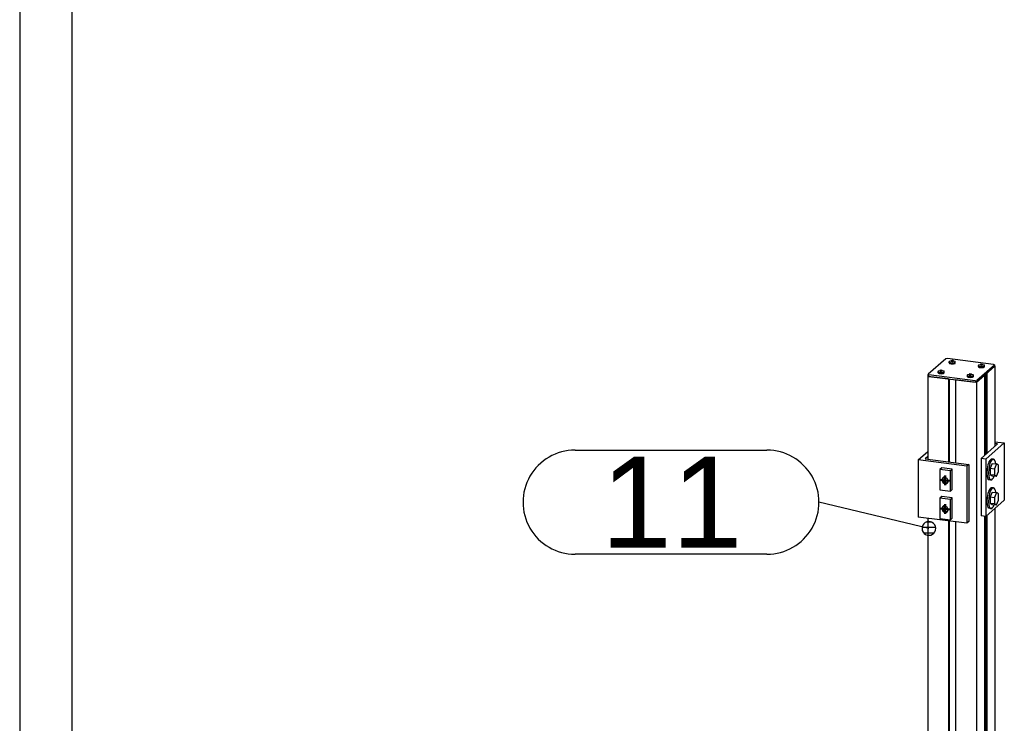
# Model space of a CAD drawing. Header units: millimetres. Extents: x 4464 to 5058, y 2900 to 3320.
# Tile 7 of 110: x 4469 to 4507, y 2990 to 3017. Entities that reach past the tile are written whole.
import ezdxf
from ezdxf.enums import TextEntityAlignment as Align

# ---------------------------------------------------------------- set-up
doc = ezdxf.new("R2010")
doc.units = ezdxf.units.MM
doc.linetypes.add('STRICHPUNKT2', pattern=[18.5, 10, -4, 0.5, -4])
doc.layers.get('0').update_dxf_attribs({"linetype": 'CONTINUOUS'})
for name, color, linetype in [('DIM49', 4, 'CONTINUOUS'), ('LE_RED', 1, 'CONTINUOUS'), ('TXT_ALL', 7, 'CONTINUOUS')]:
    doc.layers.add(name, color=color, linetype=linetype)
doc.layers.add('LE_ALL', color=7, linetype='CONTINUOUS', lineweight=50)
doc.styles.add('ARIAL', font='arial.ttf')

# ---------------------------------------------------------------- blocks, each defined once
blk = doc.blocks.new('DINA2_00002', base_point=(4470.986, 2907.141))
for p, q in [((4468.986, 3315.141), (4468.986, 2905.141)), ((4470.986, 3313.141), (4470.986, 2907.141))]:
    blk.add_line(p, q)
blk = doc.blocks.new('_ZBL0080_00001')
blk.add_blockref('DINA2_00002', (4470.986, 2907.141))
blk = doc.blocks.new('Profiel 60x60_05014', base_point=(4506.452, 3003.922))
for p, q in [((4506.466, 3003.92), (4506.466, 3000.841)), ((4503.888, 3003.532), (4503.888, 3000.346)), ((4504.691, 3003.431), (4504.691, 3000.245)), ((4504.715, 3003.428), (4504.715, 3000.242)), ((4504.956, 3003.398), (4504.956, 3000.212)), ((4506.063, 3003.564), (4506.063, 3000.485)), ((4506.101, 3003.597), (4506.101, 3000.518)), ((4506.163, 3003.652), (4506.163, 3000.573)), ((4505.759, 3003.296), (4505.759, 2961.404)), ((4506.466, 2998.453), (4506.466, 2983.085)), ((4503.888, 2998.075), (4503.888, 2982.59)), ((4506.063, 2998.157), (4506.063, 2982.729)), ((4506.101, 2998.153), (4506.101, 2982.762)), ((4506.163, 2998.185), (4506.163, 2982.817)), ((4504.691, 2997.974), (4504.691, 2982.489)), ((4504.715, 2997.971), (4504.715, 2982.486)), ((4504.956, 2997.941), (4504.956, 2982.455)), ((4506.466, 2980.696), (4506.466, 2965.329)), ((4503.888, 2980.319), (4503.888, 2964.834)), ((4506.063, 2980.401), (4506.063, 2964.973)), ((4506.101, 2980.396), (4506.101, 2965.006)), ((4506.163, 2980.429), (4506.163, 2965.061)), ((4504.691, 2980.218), (4504.691, 2964.733)), ((4504.715, 2980.215), (4504.715, 2964.73)), ((4504.956, 2980.184), (4504.956, 2964.699)), ((4506.466, 2962.94), (4506.466, 2960.602)), ((4503.888, 2962.563), (4503.888, 2961.64)), ((4506.063, 2962.645), (4506.063, 2961.06)), ((4506.101, 2962.64), (4506.101, 2961.017)), ((4506.163, 2962.672), (4506.163, 2960.947)), ((4504.691, 2962.461), (4504.691, 2961.539)), ((4504.715, 2962.458), (4504.715, 2961.536)), ((4504.956, 2962.428), (4504.956, 2961.505))]:
    blk.add_line(p, q)
for points in [[(4506.452, 3003.922), (4506.466, 3003.92), (4506.163, 3003.652)], [(4504.691, 3003.431), (4503.888, 3003.532), (4503.903, 3003.545)], [(4506.063, 3003.564), (4505.759, 3003.296), (4504.956, 3003.398)]]:
    blk.add_lwpolyline(points)
blk = doc.blocks.new('Profiel 60x60_05013')
blk.add_blockref('Profiel 60x60_05014', (4506.452, 3003.922))
blk = doc.blocks.new('1110 Cover 60 x 60_05087', base_point=(4503.935, 3003.526))
for p, q in [((4504.578, 3004.203), (4503.906, 3003.611)), ((4504.642, 3004.213), (4504.578, 3004.203)), ((4506.42, 3003.989), (4504.642, 3004.213)), ((4506.449, 3003.904), (4505.777, 3003.312)), ((4506.452, 3003.973), (4506.42, 3003.989)), ((4506.449, 3003.967), (4506.452, 3003.973)), ((4506.452, 3003.91), (4506.449, 3003.904)), ((4506.452, 3003.973), (4506.452, 3003.91)), ((4503.906, 3003.611), (4503.903, 3003.605)), ((4503.903, 3003.605), (4503.935, 3003.589)), ((4503.935, 3003.526), (4503.903, 3003.542)), ((4505.712, 3003.365), (4503.935, 3003.589)), ((4503.935, 3003.526), (4503.935, 3003.589)), ((4503.935, 3003.526), (4505.712, 3003.302)), ((4505.712, 3003.365), (4505.777, 3003.375)), ((4505.712, 3003.365), (4505.712, 3003.302)), ((4505.777, 3003.312), (4505.712, 3003.302))]:
    blk.add_line(p, q)
for points in [[(4506.449, 3003.967), (4505.777, 3003.375), (4505.777, 3003.312)], [(4506.449, 3003.967), (4506.449, 3003.904)], [(4503.903, 3003.542), (4503.903, 3003.605)]]:
    blk.add_lwpolyline(points)
blk = doc.blocks.new('1110 Cover 60 x 60_05086')
blk.add_blockref('1110 Cover 60 x 60_05087', (4503.935, 3003.526))
blk = doc.blocks.new('ISO 14585-ST3.5x9.5-A2-C_05090', base_point=(4505.908, 3003.989))
for p, q in [((4505.834, 3003.905), (4505.834, 3003.952)), ((4505.934, 3003.997), (4505.908, 3003.989)), ((4505.912, 3003.967), (4505.912, 3003.98)), ((4505.934, 3003.971), (4505.934, 3003.997)), ((4505.951, 3003.963), (4505.951, 3003.998)), ((4505.983, 3003.974), (4505.983, 3003.994)), ((4505.989, 3003.973), (4505.989, 3003.987)), ((4506.067, 3003.905), (4506.067, 3003.952))]:
    blk.add_line(p, q)
blk.add_lwpolyline([(4505.849, 3003.971, -0.133936), (4505.951, 3003.998, -0.133936), (4506.052, 3003.971)], format="xyb")
for points in [[(4505.908, 3003.989), (4505.902, 3003.984), (4505.912, 3003.98)], [(4505.908, 3003.968), (4505.918, 3003.968), (4505.95, 3003.964), (4505.967, 3003.965), (4506, 3003.978), (4505.994, 3003.991), (4505.983, 3003.994), (4505.951, 3003.998)]]:
    blk.add_lwpolyline(points)
for centre, start_param, end_param in [((4505.951, 3003.952), 2.626877, 3.141593), ((4505.951, 3003.952), 3.141593, 6.283185), ((4505.951, 3003.905), 3.141593, 6.283185), ((4505.951, 3003.952), 6.283185, 6.797901)]:
    blk.add_ellipse(centre, major_axis=(0.117, 0), ratio=0.333333, start_param=start_param, end_param=end_param)
blk = doc.blocks.new('ISO 14585-ST3.5x9.5-A2-C_05089')
blk.add_blockref('ISO 14585-ST3.5x9.5-A2-C_05090', (4505.908, 3003.989))
blk = doc.blocks.new('ISO 14585-ST3.5x9.5-A2-C_05092', base_point=(4504.785, 3004.131))
for p, q in [((4504.712, 3004.047), (4504.712, 3004.093)), ((4504.812, 3004.138), (4504.785, 3004.131)), ((4504.79, 3004.108), (4504.79, 3004.121)), ((4504.812, 3004.113), (4504.812, 3004.138)), ((4504.829, 3004.105), (4504.829, 3004.139)), ((4504.861, 3004.115), (4504.861, 3004.135)), ((4504.867, 3004.115), (4504.867, 3004.128)), ((4504.945, 3004.047), (4504.945, 3004.093))]:
    blk.add_line(p, q)
blk.add_lwpolyline([(4504.727, 3004.112, -0.133936), (4504.828, 3004.14, -0.133936), (4504.93, 3004.112)], format="xyb")
for points in [[(4504.785, 3004.131), (4504.779, 3004.126), (4504.79, 3004.121)], [(4504.785, 3004.109), (4504.796, 3004.11), (4504.828, 3004.106), (4504.845, 3004.107), (4504.877, 3004.119), (4504.871, 3004.133), (4504.861, 3004.135), (4504.829, 3004.139)]]:
    blk.add_lwpolyline(points)
for centre, start_param, end_param in [((4504.828, 3004.093), 2.626877, 3.141593), ((4504.828, 3004.093), 3.141593, 6.283185), ((4504.828, 3004.093), 6.283185, 6.797901), ((4504.828, 3004.047), 3.141593, 6.283185)]:
    blk.add_ellipse(centre, major_axis=(0.117, 0), ratio=0.333333, start_param=start_param, end_param=end_param)
blk = doc.blocks.new('ISO 14585-ST3.5x9.5-A2-C_05091')
blk.add_blockref('ISO 14585-ST3.5x9.5-A2-C_05092', (4504.785, 3004.131))
blk = doc.blocks.new('ISO 14585-ST3.5x9.5-A2-C_05094', base_point=(4505.484, 3003.615))
for p, q in [((4505.41, 3003.531), (4505.41, 3003.577)), ((4505.51, 3003.623), (4505.484, 3003.615)), ((4505.488, 3003.593), (4505.488, 3003.606)), ((4505.51, 3003.597), (4505.51, 3003.623)), ((4505.527, 3003.589), (4505.527, 3003.623)), ((4505.559, 3003.6), (4505.559, 3003.619)), ((4505.565, 3003.599), (4505.565, 3003.612)), ((4505.643, 3003.531), (4505.643, 3003.577))]:
    blk.add_line(p, q)
blk.add_lwpolyline([(4505.425, 3003.597, -0.133936), (4505.526, 3003.624, -0.133936), (4505.628, 3003.597)], format="xyb")
for points in [[(4505.484, 3003.615), (4505.478, 3003.61), (4505.488, 3003.606)], [(4505.483, 3003.593), (4505.494, 3003.594), (4505.526, 3003.59), (4505.543, 3003.591), (4505.575, 3003.604), (4505.57, 3003.617), (4505.559, 3003.619), (4505.527, 3003.623)]]:
    blk.add_lwpolyline(points)
for centre, start_param, end_param in [((4505.526, 3003.577), 2.626877, 3.141593), ((4505.526, 3003.577), 3.141593, 6.283185), ((4505.526, 3003.531), 3.141593, 6.283185), ((4505.526, 3003.577), 6.283185, 6.797901)]:
    blk.add_ellipse(centre, major_axis=(0.117, 0), ratio=0.333333, start_param=start_param, end_param=end_param)
blk = doc.blocks.new('ISO 14585-ST3.5x9.5-A2-C_05093')
blk.add_blockref('ISO 14585-ST3.5x9.5-A2-C_05094', (4505.484, 3003.615))
blk = doc.blocks.new('ISO 14585-ST3.5x9.5-A2-C_05096', base_point=(4504.361, 3003.757))
for p, q in [((4504.287, 3003.672), (4504.287, 3003.719)), ((4504.388, 3003.764), (4504.361, 3003.757)), ((4504.365, 3003.734), (4504.365, 3003.747)), ((4504.388, 3003.738), (4504.388, 3003.764)), ((4504.405, 3003.731), (4504.405, 3003.765)), ((4504.436, 3003.741), (4504.436, 3003.761)), ((4504.443, 3003.741), (4504.443, 3003.754)), ((4504.521, 3003.672), (4504.521, 3003.719))]:
    blk.add_line(p, q)
blk.add_lwpolyline([(4504.302, 3003.738, -0.133936), (4504.404, 3003.766, -0.133936), (4504.506, 3003.738)], format="xyb")
for points in [[(4504.361, 3003.757), (4504.355, 3003.751), (4504.365, 3003.747)], [(4504.361, 3003.735), (4504.371, 3003.736), (4504.403, 3003.732), (4504.42, 3003.733), (4504.453, 3003.745), (4504.447, 3003.758), (4504.436, 3003.761), (4504.405, 3003.765)]]:
    blk.add_lwpolyline(points)
for centre, start_param, end_param in [((4504.404, 3003.719), 2.626877, 3.141593), ((4504.404, 3003.719), 3.141593, 6.283185), ((4504.404, 3003.719), 6.283185, 6.797901), ((4504.404, 3003.672), 3.141593, 6.283185)]:
    blk.add_ellipse(centre, major_axis=(0.117, 0), ratio=0.333333, start_param=start_param, end_param=end_param)
blk = doc.blocks.new('ISO 14585-ST3.5x9.5-A2-C_05095')
blk.add_blockref('ISO 14585-ST3.5x9.5-A2-C_05096', (4504.361, 3003.757))
blk = doc.blocks.new('Montage kapje_05088')
for name in ['ISO 14585-ST3.5x9.5-A2-C_05091', 'ISO 14585-ST3.5x9.5-A2-C_05095', 'ISO 14585-ST3.5x9.5-A2-C_05089', 'ISO 14585-ST3.5x9.5-A2-C_05093']:
    blk.add_blockref(name, (0, 0))
blk = doc.blocks.new('Afdekkapje + montage_05085')
for name in ['1110 Cover 60 x 60_05086', 'Montage kapje_05088']:
    blk.add_blockref(name, (0, 0))
blk = doc.blocks.new('Hoeklijn 60x60x6_05101', base_point=(4506.123, 3000.35))
for p, q in [((4506.466, 3001.019), (4506.83, 3000.973)), ((4506.83, 3000.973), (4506.83, 2998.773)), ((4506.123, 3000.35), (4506.123, 2998.15)), ((4506.83, 2998.773), (4506.123, 2998.15)), ((4506.123, 2998.15), (4505.936, 2998.173))]:
    blk.add_line(p, q)
for points in [[(4506.83, 3000.973), (4506.123, 3000.35), (4505.936, 3000.373), (4505.936, 2998.173)], [(4505.936, 3000.373), (4506.572, 3000.935), (4506.466, 3000.948)]]:
    blk.add_lwpolyline(points)
blk = doc.blocks.new('Hoeklijn 60x60x6_05100')
blk.add_blockref('Hoeklijn 60x60x6_05101', (4506.123, 3000.35))
blk = doc.blocks.new('Carrosseriering M8 (ISO 7093 _ DIN 9021)_05104', base_point=(4506.35, 2999.253))
for p, q in [((4506.412, 2999.245), (4506.35, 2999.253)), ((4506.312, 2998.451), (4506.25, 2998.459))]:
    blk.add_line(p, q)
for centre, start_param, end_param in [((4506.3, 2998.856), 3.141593, 6.283185), ((4506.362, 2998.848), 3.141593, 6.283185), ((4506.362, 2998.848), 2.195759, 3.141593), ((4506.362, 2998.848), 0, 0.945834)]:
    blk.add_ellipse(centre, major_axis=(-0.05, -0.397), ratio=0.333333, start_param=start_param, end_param=end_param)
blk = doc.blocks.new('Carrosseriering M8 (ISO 7093 _ DIN 9021)_05103')
blk.add_blockref('Carrosseriering M8 (ISO 7093 _ DIN 9021)_05104', (4506.35, 2999.253))
blk = doc.blocks.new('Zeskant tapbout-M8x18 (DIN 933)_05106', base_point=(4506.286, 2998.898))
for p, q in [((4506.286, 2998.898), (4506.451, 2998.877)), ((4506.362, 2999.084), (4506.527, 2999.063)), ((4506.527, 2999.063), (4506.451, 2998.877)), ((4506.286, 2998.662), (4506.362, 2998.612)), ((4506.362, 2998.612), (4506.527, 2998.591))]:
    blk.add_line(p, q)
for points in [[(4506.362, 2999.084), (4506.286, 2998.898), (4506.286, 2998.662), (4506.451, 2998.642)], [(4506.451, 2998.877), (4506.451, 2998.642), (4506.527, 2998.591)], [(4506.527, 2998.591), (4506.604, 2998.777), (4506.604, 2999.013), (4506.527, 2999.063)]]:
    blk.add_lwpolyline(points)
blk = doc.blocks.new('Zeskant tapbout-M8x18 (DIN 933)_05105')
blk.add_blockref('Zeskant tapbout-M8x18 (DIN 933)_05106', (4506.286, 2998.898))
blk = doc.blocks.new('Montage baluster_05102')
for name in ['Carrosseriering M8 (ISO 7093 _ DIN 9021)_05103', 'Zeskant tapbout-M8x18 (DIN 933)_05105']:
    blk.add_blockref(name, (0, 0))
blk = doc.blocks.new('1011 Moerblok M8_05109', base_point=(4506.063, 3000.546))
blk.add_line((4506.063, 3000.546), (4506.101, 3000.541))
blk = doc.blocks.new('1011 Moerblok M8_05108')
blk.add_blockref('1011 Moerblok M8_05109', (4506.063, 3000.546))
blk = doc.blocks.new('Carrosseriering M8 (ISO 7093 _ DIN 9021)_05111', base_point=(4506.35, 3000.353))
for p, q in [((4506.412, 3000.345), (4506.35, 3000.353)), ((4506.312, 2999.551), (4506.25, 2999.559))]:
    blk.add_line(p, q)
for centre, start_param, end_param in [((4506.3, 2999.956), 3.141593, 6.283185), ((4506.362, 2999.948), 3.141593, 6.283185), ((4506.362, 2999.948), 2.195759, 3.141593), ((4506.362, 2999.948), 0, 0.945834)]:
    blk.add_ellipse(centre, major_axis=(-0.05, -0.397), ratio=0.333333, start_param=start_param, end_param=end_param)
blk = doc.blocks.new('Carrosseriering M8 (ISO 7093 _ DIN 9021)_05110')
blk.add_blockref('Carrosseriering M8 (ISO 7093 _ DIN 9021)_05111', (4506.35, 3000.353))
blk = doc.blocks.new('Zeskant tapbout-M8x18 (DIN 933)_05113', base_point=(4506.286, 2999.998))
for p, q in [((4506.286, 2999.998), (4506.451, 2999.977)), ((4506.362, 3000.184), (4506.527, 3000.163)), ((4506.527, 3000.163), (4506.451, 2999.977)), ((4506.286, 2999.762), (4506.362, 2999.712)), ((4506.362, 2999.712), (4506.527, 2999.691))]:
    blk.add_line(p, q)
for points in [[(4506.362, 3000.184), (4506.286, 2999.998), (4506.286, 2999.762), (4506.451, 2999.742)], [(4506.451, 2999.977), (4506.451, 2999.742), (4506.527, 2999.691)], [(4506.527, 2999.691), (4506.604, 2999.877), (4506.604, 3000.113), (4506.527, 3000.163)]]:
    blk.add_lwpolyline(points)
blk = doc.blocks.new('Zeskant tapbout-M8x18 (DIN 933)_05112')
blk.add_blockref('Zeskant tapbout-M8x18 (DIN 933)_05113', (4506.286, 2999.998))
blk = doc.blocks.new('Montage baluster_05107')
for name in ['1011 Moerblok M8_05108', 'Carrosseriering M8 (ISO 7093 _ DIN 9021)_05110', 'Zeskant tapbout-M8x18 (DIN 933)_05112']:
    blk.add_blockref(name, (0, 0))
blk = doc.blocks.new('Bevestigingshoeklijn_05098')
for name in ['Hoeklijn 60x60x6_05100', 'Montage baluster_05107', 'Montage baluster_05102']:
    blk.add_blockref(name, (0, 0))
blk = doc.blocks.new('Hoeklijn 60x60x6_05149', base_point=(4503.888, 3000.453))
for p, q in [((4503.525, 3000.321), (4503.525, 2998.121)), ((4505.395, 3000.085), (4505.395, 2997.885)), ((4505.466, 3000.147), (4505.466, 2997.948)), ((4505.395, 2997.885), (4503.525, 2998.121)), ((4505.466, 2997.948), (4505.395, 2997.885))]:
    blk.add_line(p, q)
blk.add_lwpolyline([(4503.888, 3000.453), (4503.782, 3000.36), (4505.466, 3000.147), (4505.395, 3000.085), (4503.525, 3000.321), (4503.888, 3000.642)])
blk = doc.blocks.new('Hoeklijn 60x60x6_05148')
blk.add_blockref('Hoeklijn 60x60x6_05149', (4503.888, 3000.453))
blk = doc.blocks.new('1011-2 Moerblok M8 SMALL_05152', base_point=(4504.589, 2999.651))
for p, q in [((4504.425, 3000.015), (4504.354, 2999.952)), ((4504.354, 2999.952), (4504.354, 2999.167)), ((4504.759, 2999.901), (4504.354, 2999.952)), ((4504.83, 2999.964), (4504.425, 3000.015)), ((4504.759, 2999.116), (4504.759, 2999.901)), ((4504.83, 2999.178), (4504.759, 2999.116)), ((4504.354, 2999.167), (4504.759, 2999.116))]:
    blk.add_line(p, q)
blk.add_lwpolyline([(4504.83, 2999.178), (4504.83, 2999.964), (4504.759, 2999.901)])
at = {"layer": 'LE_RED'}
for start_param, end_param in [(3.141593, 6.283185), (2.093172, 3.141593), (0, 0.522376)]:
    blk.add_ellipse((4504.557, 2999.534), major_axis=(0.088, -0.1), ratio=0.881917, start_param=start_param, end_param=end_param, dxfattribs=at)
blk = doc.blocks.new('DIN 13-M8_05154', base_point=(4504.482, 2999.619))
for start_param, end_param in [(3.141593, 6.283185), (0, 3.141593)]:
    blk.add_ellipse((4504.557, 2999.534), major_axis=(0.075, -0.085), ratio=0.881917, start_param=start_param, end_param=end_param)
at = {"layer": 'LE_RED'}
for start_param, end_param in [(3.141593, 6.283185), (2.093172, 3.141593), (0, 0.522376)]:
    blk.add_ellipse((4504.557, 2999.534), major_axis=(0.088, -0.1), ratio=0.881917, start_param=start_param, end_param=end_param, dxfattribs=at)
blk = doc.blocks.new('DIN 13-M8_05153')
blk.add_blockref('DIN 13-M8_05154', (4504.482, 2999.619))
blk = doc.blocks.new('_05156', base_point=(4504.533, 2999.513))
at = {"layer": 'LE_ALL', "color": 1, "linetype": 'STRICHPUNKT2'}
for q in [(4504.369, 2999.557), (4504.557, 2999.345), (4504.744, 2999.51)]:
    blk.add_line((4504.557, 2999.534), q, dxfattribs=at)
blk.add_lwpolyline([(4504.533, 2999.513), (4504.557, 2999.534), (4504.557, 2999.722)], dxfattribs=at)
blk = doc.blocks.new('_05155')
blk.add_blockref('_05156', (4504.533, 2999.513))
blk = doc.blocks.new('1011-2 Moerblok M8 SMALL_05151')
for name, p in [('1011-2 Moerblok M8 SMALL_05152', (4504.589, 2999.651)), ('_05155', (0, 0)), ('DIN 13-M8_05153', (0, 0))]:
    blk.add_blockref(name, p)
blk = doc.blocks.new('Zeskant tapbout-M8x16 (DIN 933)_05158', base_point=(4504.635, 2999.452))
blk.add_ellipse((4504.564, 2999.54), major_axis=(0.075, -0.085), ratio=0.881917, start_param=3.188774, end_param=6.236004)
blk = doc.blocks.new('GEWINDE_05160', base_point=(4504.458, 2999.554))
at = {"layer": 'LE_RED'}
for start_param, end_param in [(3.188774, 3.926991), (3.926991, 6.236004)]:
    blk.add_ellipse((4504.564, 2999.54), major_axis=(0.075, -0.085), ratio=0.881917, start_param=start_param, end_param=end_param, dxfattribs=at)
blk = doc.blocks.new('GEWINDE_05159')
blk.add_blockref('GEWINDE_05160', (4504.458, 2999.554))
blk = doc.blocks.new('Zeskant tapbout-M8x16 (DIN 933)_05157')
for name, p in [('Zeskant tapbout-M8x16 (DIN 933)_05158', (4504.635, 2999.452)), ('GEWINDE_05159', (0, 0))]:
    blk.add_blockref(name, p)
blk = doc.blocks.new('Montage scherm_05150')
for name in ['1011-2 Moerblok M8 SMALL_05151', 'Zeskant tapbout-M8x16 (DIN 933)_05157']:
    blk.add_blockref(name, (0, 0))
blk = doc.blocks.new('1011-2 Moerblok M8 SMALL_05163', base_point=(4504.589, 2998.551))
for p, q in [((4504.425, 2998.915), (4504.354, 2998.852)), ((4504.354, 2998.852), (4504.354, 2998.067)), ((4504.759, 2998.801), (4504.354, 2998.852)), ((4504.83, 2998.864), (4504.425, 2998.915)), ((4504.759, 2998.016), (4504.759, 2998.801)), ((4504.354, 2998.067), (4504.759, 2998.016)), ((4504.83, 2998.078), (4504.759, 2998.016))]:
    blk.add_line(p, q)
blk.add_lwpolyline([(4504.83, 2998.078), (4504.83, 2998.864), (4504.759, 2998.801)])
at = {"layer": 'LE_RED'}
for start_param, end_param in [(3.141593, 6.283185), (2.093172, 3.141593), (0, 0.522376)]:
    blk.add_ellipse((4504.557, 2998.434), major_axis=(0.088, -0.1), ratio=0.881917, start_param=start_param, end_param=end_param, dxfattribs=at)
blk = doc.blocks.new('DIN 13-M8_05165', base_point=(4504.482, 2998.519))
for start_param, end_param in [(3.141593, 6.283185), (6.283185, 9.424778)]:
    blk.add_ellipse((4504.557, 2998.434), major_axis=(0.075, -0.085), ratio=0.881917, start_param=start_param, end_param=end_param)
at = {"layer": 'LE_RED'}
for start_param, end_param in [(3.141593, 6.283185), (2.093172, 3.141593), (0, 0.522376)]:
    blk.add_ellipse((4504.557, 2998.434), major_axis=(0.088, -0.1), ratio=0.881917, start_param=start_param, end_param=end_param, dxfattribs=at)
blk = doc.blocks.new('DIN 13-M8_05164')
blk.add_blockref('DIN 13-M8_05165', (4504.482, 2998.519))
blk = doc.blocks.new('_05167', base_point=(4504.533, 2998.413))
at = {"layer": 'LE_ALL', "color": 1, "linetype": 'STRICHPUNKT2'}
for q in [(4504.369, 2998.458), (4504.557, 2998.245), (4504.744, 2998.41)]:
    blk.add_line((4504.557, 2998.434), q, dxfattribs=at)
blk.add_lwpolyline([(4504.533, 2998.413), (4504.557, 2998.434), (4504.557, 2998.623)], dxfattribs=at)
blk = doc.blocks.new('_05166')
blk.add_blockref('_05167', (4504.533, 2998.413))
blk = doc.blocks.new('1011-2 Moerblok M8 SMALL_05162')
for name, p in [('1011-2 Moerblok M8 SMALL_05163', (4504.589, 2998.551)), ('_05166', (0, 0)), ('DIN 13-M8_05164', (0, 0))]:
    blk.add_blockref(name, p)
blk = doc.blocks.new('Zeskant tapbout-M8x16 (DIN 933)_05169', base_point=(4504.635, 2998.352))
blk.add_ellipse((4504.564, 2998.44), major_axis=(0.075, -0.085), ratio=0.881917, start_param=3.188774, end_param=6.236004)
blk = doc.blocks.new('GEWINDE_05171', base_point=(4504.458, 2998.454))
at = {"layer": 'LE_RED'}
for start_param, end_param in [(3.188774, 3.926991), (3.926991, 6.236004)]:
    blk.add_ellipse((4504.564, 2998.44), major_axis=(0.075, -0.085), ratio=0.881917, start_param=start_param, end_param=end_param, dxfattribs=at)
blk = doc.blocks.new('GEWINDE_05170')
blk.add_blockref('GEWINDE_05171', (4504.458, 2998.454))
blk = doc.blocks.new('Zeskant tapbout-M8x16 (DIN 933)_05168')
for name, p in [('Zeskant tapbout-M8x16 (DIN 933)_05169', (4504.635, 2998.352)), ('GEWINDE_05170', (0, 0))]:
    blk.add_blockref(name, p)
blk = doc.blocks.new('Montage scherm_05161')
for name in ['1011-2 Moerblok M8 SMALL_05162', 'Zeskant tapbout-M8x16 (DIN 933)_05168']:
    blk.add_blockref(name, (0, 0))
blk = doc.blocks.new('Bevestigingshoeklijn_05146')
for name in ['Hoeklijn 60x60x6_05148', 'Montage scherm_05150', 'Montage scherm_05161']:
    blk.add_blockref(name, (0, 0))
blk = doc.blocks.new('Losse delen_05097')
for name in ['Bevestigingshoeklijn_05098', 'Bevestigingshoeklijn_05146']:
    blk.add_blockref(name, (0, 0))
blk = doc.blocks.new('Tussenkoker_05012')
for name in ['Afdekkapje + montage_05085', 'Profiel 60x60_05013', 'Losse delen_05097']:
    blk.add_blockref(name, (0, 0))
blk = doc.blocks.new('_A3D0207_02745')
blk.add_blockref('Tussenkoker_05012', (0, 0))
blk = doc.blocks.new('_ANS0207_02744')
blk.add_blockref('_A3D0207_02745', (0, 0))
blk = doc.blocks.new('SHAPE_06146', base_point=(4503.931, 2997.686))
at = {"layer": 'DIM49', "color": 3}
for p, q in [((4490.331, 3000.694), (4497.707, 3000.694)), ((4503.931, 2997.686), (4499.707, 2998.694)), ((4504.19, 2997.723), (4503.673, 2997.723)), ((4504.043, 2997.923), (4503.821, 2997.923)), ((4503.728, 2997.523), (4504.135, 2997.523)), ((4497.707, 2996.694), (4490.331, 2996.694))]:
    blk.add_line(p, q, dxfattribs=at)
blk.add_lwpolyline([(4504.194, 2997.693), (4504.184, 2997.761), (4504.156, 2997.824), (4504.112, 2997.877), (4504.057, 2997.918), (4503.992, 2997.942), (4503.924, 2997.949), (4503.856, 2997.938), (4503.793, 2997.91), (4503.74, 2997.867), (4503.7, 2997.811), (4503.675, 2997.747), (4503.668, 2997.679), (4503.679, 2997.611), (4503.707, 2997.548), (4503.75, 2997.495), (4503.806, 2997.454), (4503.87, 2997.43), (4503.939, 2997.423), (4504.006, 2997.434), (4504.069, 2997.462), (4504.123, 2997.505), (4504.163, 2997.561), (4504.187, 2997.625)], close=True, dxfattribs=at)
for centre, start_param, end_param in [((4490.331, 2998.694), 1.570796, 4.712389), ((4497.707, 2998.694), 4.712389, 7.853982)]:
    blk.add_ellipse(centre, major_axis=(2, 0), ratio=1, start_param=start_param, end_param=end_param, dxfattribs=at)
at = {"layer": 'TXT_ALL', "style": 'ARIAL'}
blk.add_text('11', height=3.5, dxfattribs=at).set_placement((4491.331, 2998.694), align=Align.MIDDLE_LEFT)
blk = doc.blocks.new('PART_412_06145')
blk.add_blockref('SHAPE_06146', (4503.931, 2997.686))
blk = doc.blocks.new('VIEW_207_06130')
blk.add_blockref('PART_412_06145', (0, 0))
blk = doc.blocks.new('DVI_FIGURE_06040')
blk.add_blockref('VIEW_207_06130', (0, 0))

msp = doc.modelspace()

# ---------------------------------------------------------------- block references
for name in ['_ZBL0080_00001', '_ANS0207_02744', 'DVI_FIGURE_06040']:
    msp.add_blockref(name, (0, 0))

doc.saveas('drawing.dxf')
